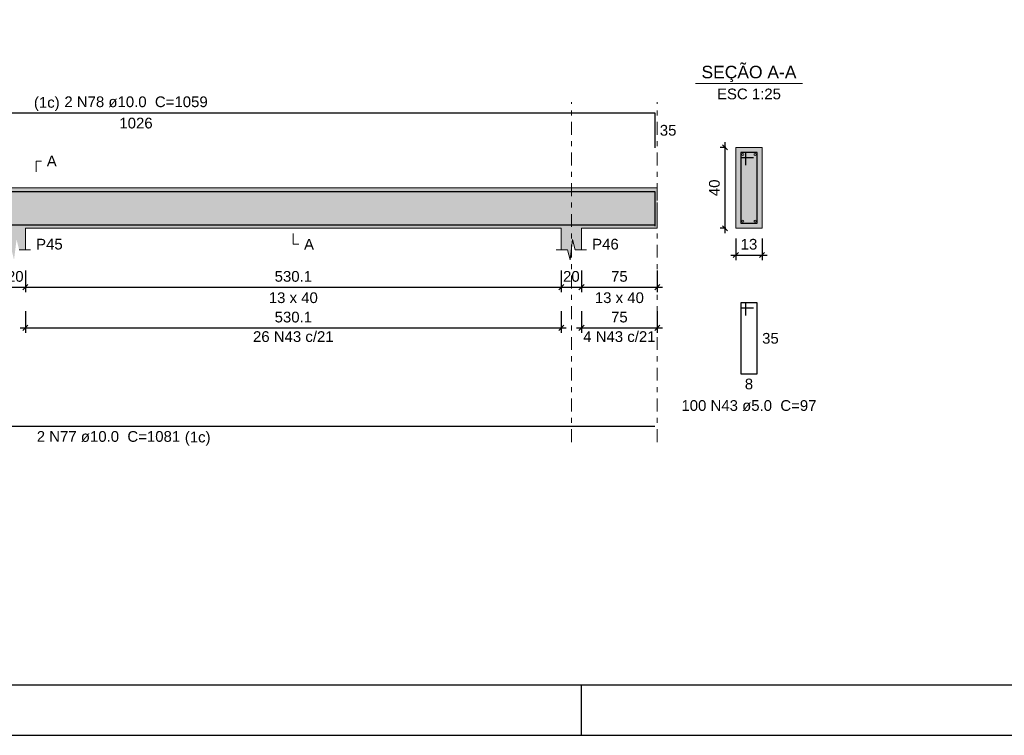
# Model space of a CAD drawing. Header units: millimetres. Extents: x 0 to 84.1, y 0 to 59.4.
# Tile 5 of 16: x 36 to 55.5, y 0 to 14.2. Entities that reach past the tile are written whole.
import ezdxf

# ---------------------------------------------------------------- set-up
doc = ezdxf.new("R2010")
doc.units = ezdxf.units.MM
doc.header["$MEASUREMENT"] = 0
for name, pattern in [('DASHDOT', [2.54, 1.27, -0.635, 0, -0.635]), ('DASHED', [1.905, 1.27, -0.635]), ('NULL', [0])]:
    doc.linetypes.add(name, pattern=pattern)
doc.layers.get('0').update_dxf_attribs({"lineweight": 18})
for name, color, linetype, lineweight in [('Descrição da armadura', 7, 'Continuous', 0), ('DT-Barras na forma', 2, 'Continuous', 30), ('DT-Barras no corte', 5, 'Continuous', 5), ('DT-Barras rebatidas', 2, 'Continuous', 30), ('DT-Cotas', 9, 'Continuous', 5), ('DT-Forma', 5, 'Continuous', 5), ('DT-Hachura forma vigas', 254, 'Continuous', 5), ('DT-Hachura seção vigas', 254, 'Continuous', 5), ('DT-Pontilhado', 9, 'DASHDOT', 5), ('DT-Textos', 7, 'Continuous', 5), ('Textos armaduras', 7, 'Continuous', 0)]:
    doc.layers.add(name, color=color, linetype=linetype, lineweight=lineweight)
doc.layers.add('SEDUC_MARF', color=1, linetype='Continuous')
doc.layers.add('SEDUC_MARGG', color=7, linetype='Continuous')
doc.styles.add('Arial', font='txt')
doc.dimstyles.new('UM_25.000000', dxfattribs={"dimtxt": 0.18, "dimasz": 0.1, "dimexe": 0.1, "dimexo": 0.2, "dimgap": 0, "dimtad": 1, "dimtih": 1, "dimtoh": 1, "dimdec": 1, "dimlfac": 25, "dimzin": 0, "dimdsep": 46, "dimtxsty": 'Standard', "dimcen": 0.09, "dimdle": 0.1, "dimadec": 1, "dimazin": 2, "dimtfac": 1, "dimtdec": 4, "dimtofl": 0, "dimtmove": 0, "dimatfit": 3, "dimfxl": 1, "dimtolj": 1, "dimarcsym": 0})
doc.dimstyles.new('UM_50.000000', dxfattribs={"dimtxt": 0.18, "dimasz": 0.1, "dimexe": 0.1, "dimexo": 0.2, "dimgap": 0, "dimtad": 1, "dimtih": 1, "dimtoh": 1, "dimdec": 1, "dimlfac": 50, "dimzin": 0, "dimdsep": 46, "dimtxsty": 'Standard', "dimcen": 0.09, "dimdle": 0.1, "dimadec": 1, "dimazin": 2, "dimtfac": 1, "dimtdec": 4, "dimtofl": 0, "dimtmove": 0, "dimatfit": 3, "dimfxl": 1, "dimtolj": 1, "dimarcsym": 0})

# ---------------------------------------------------------------- blocks, each defined once
blk = doc.blocks.new('_Oblique')
at = {"color": 0, "linetype": 'ByBlock', "lineweight": -2}
blk.add_line((-0.5, -0.5), (0.5, 0.5), dxfattribs=at)
blk = doc.blocks.new('*D151')
at = {"layer": 'Defpoints', "color": 0}
for p in [(35.703, 9.393), (36.103, 9.393), (36.103, 8.863)]:
    blk.add_point(p, dxfattribs=at)
at = {"layer": 'DT-Cotas', "color": 0, "lineweight": -2}
for p, q in [((35.703, 9.193), (35.703, 8.763)), ((36.103, 9.193), (36.103, 8.763)), ((35.603, 8.863), (36.203, 8.863))]:
    blk.add_line(p, q, dxfattribs=at)
at = {"layer": 'DT-Cotas', "color": 0, "lineweight": -2, "xscale": 0.1, "yscale": 0.1, "zscale": 0.1, "rotation": 180}
blk.add_blockref('_Oblique', (35.703, 8.863), dxfattribs=at)
at = {"layer": 'DT-Cotas', "color": 0, "lineweight": -2, "xscale": 0.1, "yscale": 0.1, "zscale": 0.1}
blk.add_blockref('_Oblique', (36.103, 8.863), dxfattribs=at)
at = {"layer": 'DT-Cotas', "color": 7, "insert": (35.903, 9.075), "char_height": 0.2118, "attachment_point": 5, "rotation": 0.0057, "style": 'Arial'}
blk.add_mtext('\\A1;20', dxfattribs=at)
blk = doc.blocks.new('*D152')
at = {"layer": 'Defpoints', "color": 0}
for p in [(36.103, 9.393), (46.706, 9.393), (46.706, 8.863)]:
    blk.add_point(p, dxfattribs=at)
at = {"layer": 'DT-Cotas', "color": 0, "lineweight": -2}
for p, q in [((36.103, 9.193), (36.103, 8.763)), ((46.706, 9.193), (46.706, 8.763)), ((36.003, 8.863), (46.806, 8.863))]:
    blk.add_line(p, q, dxfattribs=at)
at = {"layer": 'DT-Cotas', "color": 0, "lineweight": -2, "xscale": 0.1, "yscale": 0.1, "zscale": 0.1, "rotation": 180}
blk.add_blockref('_Oblique', (36.103, 8.863), dxfattribs=at)
at = {"layer": 'DT-Cotas', "color": 0, "lineweight": -2, "xscale": 0.1, "yscale": 0.1, "zscale": 0.1}
blk.add_blockref('_Oblique', (46.706, 8.863), dxfattribs=at)
at = {"layer": 'DT-Cotas', "color": 7, "insert": (41.405, 9.075), "char_height": 0.2118, "attachment_point": 5, "style": 'Arial'}
blk.add_mtext('\\A1;530.1', dxfattribs=at)
blk = doc.blocks.new('*D153')
at = {"layer": 'Defpoints', "color": 0}
for p in [(46.706, 9.393), (47.106, 9.393), (47.106, 8.863)]:
    blk.add_point(p, dxfattribs=at)
at = {"layer": 'DT-Cotas', "color": 0, "lineweight": -2}
for p, q in [((46.706, 9.193), (46.706, 8.763)), ((47.106, 9.193), (47.106, 8.763)), ((46.606, 8.863), (47.206, 8.863))]:
    blk.add_line(p, q, dxfattribs=at)
at = {"layer": 'DT-Cotas', "color": 0, "lineweight": -2, "xscale": 0.1, "yscale": 0.1, "zscale": 0.1, "rotation": 180}
blk.add_blockref('_Oblique', (46.706, 8.863), dxfattribs=at)
at = {"layer": 'DT-Cotas', "color": 0, "lineweight": -2, "xscale": 0.1, "yscale": 0.1, "zscale": 0.1}
blk.add_blockref('_Oblique', (47.106, 8.863), dxfattribs=at)
at = {"layer": 'DT-Cotas', "color": 7, "insert": (46.906, 9.075), "char_height": 0.2118, "attachment_point": 5, "rotation": 0.0057, "style": 'Arial'}
blk.add_mtext('\\A1;20', dxfattribs=at)
blk = doc.blocks.new('*D154')
at = {"layer": 'Defpoints', "color": 0}
for p in [(47.106, 9.393), (48.606, 9.393), (48.606, 8.863)]:
    blk.add_point(p, dxfattribs=at)
at = {"layer": 'DT-Cotas', "color": 0, "lineweight": -2}
for p, q in [((47.106, 9.193), (47.106, 8.763)), ((48.606, 9.193), (48.606, 8.763)), ((47.006, 8.863), (48.706, 8.863))]:
    blk.add_line(p, q, dxfattribs=at)
at = {"layer": 'DT-Cotas', "color": 0, "lineweight": -2, "xscale": 0.1, "yscale": 0.1, "zscale": 0.1, "rotation": 180}
blk.add_blockref('_Oblique', (47.106, 8.863), dxfattribs=at)
at = {"layer": 'DT-Cotas', "color": 0, "lineweight": -2, "xscale": 0.1, "yscale": 0.1, "zscale": 0.1}
blk.add_blockref('_Oblique', (48.606, 8.863), dxfattribs=at)
at = {"layer": 'DT-Cotas', "color": 7, "insert": (47.856, 9.075), "char_height": 0.2118, "attachment_point": 5, "rotation": 0.0057, "style": 'Arial'}
blk.add_mtext('\\A1;75', dxfattribs=at)
blk = doc.blocks.new('*D156')
at = {"layer": 'Defpoints', "color": 0}
for p in [(49.948, 11.628), (50.16, 11.628), (50.16, 10.028)]:
    blk.add_point(p, dxfattribs=at)
at = {"layer": 'DT-Cotas', "color": 0, "lineweight": -2}
for p, q in [((49.948, 9.928), (49.948, 11.728)), ((49.96, 11.628), (49.848, 11.628)), ((49.96, 10.028), (49.848, 10.028))]:
    blk.add_line(p, q, dxfattribs=at)
at = {"layer": 'DT-Cotas', "color": 0, "lineweight": -2, "xscale": 0.1, "yscale": 0.1, "zscale": 0.1}
for p, rotation in [((49.948, 11.628), 90), ((49.948, 10.028), 270)]:
    blk.add_blockref('_Oblique', p, dxfattribs=dict(at, rotation=rotation))
at = {"layer": 'DT-Cotas', "color": 7, "insert": (49.736, 10.828), "char_height": 0.2118, "attachment_point": 5, "rotation": 90, "style": 'Arial'}
blk.add_mtext('\\A1;40', dxfattribs=at)
blk = doc.blocks.new('*D157')
at = {"layer": 'Defpoints', "color": 0}
for p in [(50.16, 10.028), (50.68, 10.028), (50.68, 9.499)]:
    blk.add_point(p, dxfattribs=at)
at = {"layer": 'DT-Cotas', "color": 0, "lineweight": -2}
for p, q in [((50.16, 9.828), (50.16, 9.399)), ((50.68, 9.828), (50.68, 9.399)), ((50.06, 9.499), (50.78, 9.499))]:
    blk.add_line(p, q, dxfattribs=at)
at = {"layer": 'DT-Cotas', "color": 0, "lineweight": -2, "xscale": 0.1, "yscale": 0.1, "zscale": 0.1, "rotation": 180}
blk.add_blockref('_Oblique', (50.16, 9.499), dxfattribs=at)
at = {"layer": 'DT-Cotas', "color": 0, "lineweight": -2, "xscale": 0.1, "yscale": 0.1, "zscale": 0.1}
blk.add_blockref('_Oblique', (50.68, 9.499), dxfattribs=at)
at = {"layer": 'DT-Cotas', "color": 7, "insert": (50.42, 9.711), "char_height": 0.2118, "attachment_point": 5, "rotation": 0.0057, "style": 'Arial'}
blk.add_mtext('\\A1;13', dxfattribs=at)
blk = doc.blocks.new('*D162')
at = {"layer": 'Defpoints', "color": 0}
for p in [(36.103, 8.588), (46.706, 8.588), (46.706, 8.059)]:
    blk.add_point(p, dxfattribs=at)
at = {"layer": 'DT-Cotas', "color": 0, "lineweight": -2}
for p, q in [((36.103, 8.388), (36.103, 7.959)), ((46.706, 8.388), (46.706, 7.959)), ((36.003, 8.059), (46.806, 8.059))]:
    blk.add_line(p, q, dxfattribs=at)
at = {"layer": 'DT-Cotas', "color": 0, "lineweight": -2, "xscale": 0.1, "yscale": 0.1, "zscale": 0.1, "rotation": 180}
blk.add_blockref('_Oblique', (36.103, 8.059), dxfattribs=at)
at = {"layer": 'DT-Cotas', "color": 0, "lineweight": -2, "xscale": 0.1, "yscale": 0.1, "zscale": 0.1}
blk.add_blockref('_Oblique', (46.706, 8.059), dxfattribs=at)
at = {"layer": 'DT-Cotas', "color": 7, "insert": (41.405, 8.27), "char_height": 0.2118, "attachment_point": 5, "style": 'Arial'}
blk.add_mtext('\\A1;530.1', dxfattribs=at)
blk = doc.blocks.new('*D163')
at = {"layer": 'Defpoints', "color": 0}
for p in [(47.106, 8.588), (48.606, 8.588), (48.606, 8.059)]:
    blk.add_point(p, dxfattribs=at)
at = {"layer": 'DT-Cotas', "color": 0, "lineweight": -2}
for p, q in [((47.106, 8.388), (47.106, 7.959)), ((48.606, 8.388), (48.606, 7.959)), ((47.006, 8.059), (48.706, 8.059))]:
    blk.add_line(p, q, dxfattribs=at)
at = {"layer": 'DT-Cotas', "color": 0, "lineweight": -2, "xscale": 0.1, "yscale": 0.1, "zscale": 0.1, "rotation": 180}
blk.add_blockref('_Oblique', (47.106, 8.059), dxfattribs=at)
at = {"layer": 'DT-Cotas', "color": 0, "lineweight": -2, "xscale": 0.1, "yscale": 0.1, "zscale": 0.1}
blk.add_blockref('_Oblique', (48.606, 8.059), dxfattribs=at)
at = {"layer": 'DT-Cotas', "color": 7, "insert": (47.856, 8.27), "char_height": 0.2118, "attachment_point": 5, "rotation": 0.0057, "style": 'Arial'}
blk.add_mtext('\\A1;75', dxfattribs=at)

msp = doc.modelspace()

# ---------------------------------------------------------------- hatches: boundary and pattern name
at = {"layer": 'DT-Hachura forma vigas', "linetype": 'Continuous'}
msp.add_hatch(color=254, dxfattribs=at).paths.add_polyline_path([(47.1059, 10.0283), (48.6059, 10.0283), (48.6059, 10.8283), (47.1059, 10.8283), (46.7059, 10.8283), (36.1033, 10.8283), (35.7033, 10.8283), (27.6059, 10.8283), (27.2059, 10.8283), (20.3033, 10.8283), (19.9033, 10.8283), (12.5505, 10.8283), (12.1505, 10.8283), (5.9093, 10.8283), (5.5093, 10.8283), (5.5093, 10.0283), (5.5093, 9.6047), (5.6343, 9.6047), (5.6843, 9.4047), (5.7343, 9.8047), (5.7843, 9.6047), (5.9093, 9.6047), (5.9093, 10.0283), (12.1505, 10.0283), (12.1505, 9.6047), (12.2755, 9.6047), (12.3255, 9.4047), (12.3755, 9.8047), (12.4255, 9.6047), (12.5505, 9.6047), (12.5505, 10.0283), (19.9033, 10.0283), (19.9033, 9.6047), (20.0283, 9.6047), (20.0783, 9.4047), (20.1283, 9.8047), (20.1783, 9.6047), (20.3033, 9.6047), (20.3033, 10.0283), (27.2059, 10.0283), (27.2059, 9.6047), (27.3309, 9.6047), (27.3809, 9.4047), (27.4309, 9.8047), (27.4809, 9.6047), (27.6059, 9.6047), (27.6059, 10.0283), (35.7033, 10.0283), (35.7033, 9.6047), (35.8283, 9.6047), (35.8783, 9.4047), (35.9283, 9.8047), (35.9783, 9.6047), (36.1033, 9.6047), (36.1033, 10.0283), (46.7059, 10.0283), (46.7059, 9.6047), (46.8309, 9.6047), (46.8809, 9.4047), (46.9309, 9.8047), (46.9809, 9.6047), (47.1059, 9.6047), (47.1059, 10.0283)])
at = {"layer": 'DT-Hachura seção vigas', "linetype": 'Continuous'}
msp.add_hatch(color=254, dxfattribs=at).paths.add_polyline_path([(50.1597, 10.0283), (50.1597, 10.0283), (50.6797, 10.0283), (50.6797, 11.6283), (50.1597, 11.6283), (50.1597, 10.0283)])

# ---------------------------------------------------------------- linework, layer by layer
at = {"layer": 'DT-Barras na forma'}
for p, q in [((50.3597, 11.5283), (50.2597, 11.5283)), ((50.2597, 11.5283), (50.2597, 10.1283)), ((50.5797, 11.5283), (50.2597, 11.5283)), ((50.2597, 11.5283), (50.2597, 11.4283)), ((50.3597, 11.2783), (50.3597, 11.5283)), ((50.5797, 10.1283), (50.5797, 11.5283)), ((50.2597, 11.4283), (50.5097, 11.4283)), ((50.2597, 10.1283), (50.5797, 10.1283))]:
    msp.add_line(p, q, dxfattribs=at)
for points in [[(28.028, 10.7583), (48.5559, 10.7583), (48.5559, 10.0683)], [(26.9387, 10.0983), (48.5559, 10.0983)]]:
    msp.add_lwpolyline(points, dxfattribs=at)
at = {"layer": 'DT-Barras no corte'}
for centre in [(50.2997, 11.4883), (50.5397, 11.4883), (50.2997, 10.1683), (50.5397, 10.1683)]:
    msp.add_circle(centre, 0.02, dxfattribs=at)
at = {"layer": 'DT-Barras rebatidas'}
for points in [[(28.028, 12.3115), (48.5559, 12.3115), (48.5559, 11.6215)], [(50.3597, 8.3016), (50.3597, 8.5516), (50.2597, 8.5516), (50.2597, 7.1516), (50.5797, 7.1516), (50.5797, 8.5516), (50.2597, 8.5516), (50.2597, 8.4516), (50.5097, 8.4516)], [(26.9387, 6.1164), (48.5559, 6.1164)]]:
    msp.add_lwpolyline(points, dxfattribs=at)
at = {"layer": 'DT-Forma'}
for p, q in [((50.6797, 11.6283), (50.1597, 11.6283)), ((50.1597, 11.6283), (50.1597, 10.0283)), ((50.6797, 10.0283), (50.6797, 11.6283)), ((35.7033, 10.8283), (36.1033, 10.8283)), ((36.1033, 10.8283), (46.7059, 10.8283)), ((46.7059, 10.8283), (47.1059, 10.8283)), ((47.1059, 10.8283), (48.6059, 10.8283)), ((36.1033, 9.6047), (36.1033, 10.0283)), ((36.1033, 10.0283), (46.7059, 10.0283)), ((46.7059, 10.0283), (46.7059, 9.6047)), ((47.1059, 9.6047), (47.1059, 10.0283)), ((47.1059, 10.0283), (48.6059, 10.0283)), ((50.1597, 10.0283), (50.6797, 10.0283)), ((46.8809, 9.4047), (46.9309, 9.8047)), ((46.9309, 9.8047), (46.9809, 9.6047)), ((35.9783, 9.6047), (36.2033, 9.6047)), ((46.6059, 9.6047), (46.8309, 9.6047)), ((46.8309, 9.6047), (46.8809, 9.4047)), ((46.9809, 9.6047), (47.2059, 9.6047))]:
    msp.add_line(p, q, dxfattribs=at)
at = {"layer": 'DT-Forma', "linetype": 'DASHED', "ltscale": 0.2}
msp.add_line((48.6059, 10.8283), (48.6059, 10.0283), dxfattribs=at)
at = {"layer": 'DT-Pontilhado', "ltscale": 0.2}
for p, q in [((46.9059, 5.7987), (46.9059, 12.5233)), ((48.6059, 5.7987), (48.6059, 12.5233))]:
    msp.add_line(p, q, dxfattribs=at)
at = {"layer": 'DT-Textos'}
msp.add_line((49.3607, 12.8932), (51.4787, 12.8932), dxfattribs=at)
for points in [[(36.3151, 11.146), (36.3151, 11.3578), (36.421, 11.3578)], [(41.4046, 9.9224), (41.4046, 9.7106), (41.5105, 9.7106)]]:
    msp.add_lwpolyline(points, dxfattribs=at)
at = {"layer": 'SEDUC_MARF'}
msp.add_line((47.1, 1), (47.1, 0), dxfattribs=at)
msp.add_lwpolyline([(84.1, 59.4), (0, 59.4), (0, 0), (84.1, 0)], close=True, dxfattribs=at)
at = {"layer": 'SEDUC_MARGG'}
msp.add_lwpolyline([(2.5, 1), (83.1, 1), (83.1, 58.4), (2.5, 58.4)], close=True, dxfattribs=at)

# ---------------------------------------------------------------- texts
at = {"layer": 'Descrição da armadura', "linetype": 'NULL', "char_height": 0.2118, "attachment_point": 8, "line_spacing_factor": 0.9, "style": 'Arial'}
for s, insert, width in [('2 N78 ø10.0  C=1059', (38.2924, 12.4178), 5.562109), ('26 N43 c/21', (41.4046, 7.7768), 3.127695), ('4 N43 c/21', (47.8559, 7.7768), 2.805127), ('100 N43 ø5.0  C=97', (50.4194, 6.4108), 5.239541), ('2 N77 ø10.0  C=1081', (37.7474, 5.7988), 5.562109)]:
    msp.add_mtext(s, dxfattribs=dict(at, insert=insert, width=width))
at = {"layer": 'DT-Textos', "linetype": 'NULL', "line_spacing_factor": 0.798, "style": 'Arial'}
for s, insert, char_height, width, attachment_point in [('SEÇÃO A-A', (50.4194, 12.9179), 0.2471, 3.812061, 8), ('ESC 1:25', (50.4194, 12.5758), 0.2118, 2.482559, 8), ('(1c)', (36.7814, 12.3479), 0.2118, 0.998857, 9), ('A', (36.5264, 11.2518), 0.2118, 0.386855, 7), ('P45', (36.3154, 9.6048), 0.2118, 1.031992, 7), ('A', (41.6164, 9.6048), 0.2118, 0.386855, 7), ('P46', (47.3174, 9.6048), 0.2118, 1.031992, 7), ('13 x 40', (41.4044, 8.5458), 0.2118, 1.902559, 8), ('13 x 40', (47.8554, 8.5458), 0.2118, 1.902559, 8), ('(1c)', (39.2574, 5.7289), 0.2118, 0.998857, 7)]:
    msp.add_mtext(s, dxfattribs=dict(at, insert=insert, char_height=char_height, width=width, attachment_point=attachment_point))
at = {"layer": 'Textos armaduras', "linetype": 'NULL', "char_height": 0.2118, "line_spacing_factor": 0.9, "style": 'Arial'}
for s, insert, width, attachment_point in [('1026', (38.2919, 12.2142), 1.690273, 2), ('35', (48.6559, 12.0724), 1.045137, 1), ('35', (50.6797, 7.9575), 1.045137, 1), ('8', (50.4197, 7.0543), 0.722568, 2)]:
    msp.add_mtext(s, dxfattribs=dict(at, insert=insert, width=width, attachment_point=attachment_point))

# ---------------------------------------------------------------- dimensions: what is measured, and where the dimension line sits
at = {"layer": 'DT-Cotas'}
dim = msp.add_linear_dim(base=(49.9479, 11.6283), p1=(50.1597, 10.0283), p2=(50.1597, 11.6283), angle=90, dimstyle='UM_25.000000', override={"dimtxt": 0.2118, "dimasz": 0.1, "dimexe": 0.1, "dimexo": 0.2, "dimtad": 1, "dimtih": 0, "dimtoh": 0, "dimdec": 1, "dimlfac": 25, "dimzin": 8, "dimtxsty": 'Arial', "dimblk": 'Oblique', "dimblk1": 'Oblique', "dimblk2": 'Oblique', "dimsah": 1, "dimdle": 0.1, "dimse1": 0, "dimse2": 0, "dimclrt": 7, "dimadec": 1, "dimazin": 3, "dimtmove": 2, "dimldrblk": 'Oblique'}, dxfattribs=at)
dim.commit()
dim.dimension.update_dxf_attribs({"geometry": '*D156', "text_midpoint": (49.7361, 10.8283), "dimtype": 160, "text_rotation": 90})
for base, p1, p2, dimstyle, override, picture, middle in [((50.6797, 9.4988), (50.1597, 10.0283), (50.6797, 10.0283), 'UM_25.000000', {"dimtxt": 0.2118, "dimasz": 0.1, "dimexe": 0.1, "dimexo": 0.2, "dimtad": 1, "dimtih": 0, "dimtoh": 0, "dimdec": 1, "dimlfac": 25, "dimzin": 8, "dimtxsty": 'Arial', "dimblk": 'Oblique', "dimblk1": 'Oblique', "dimblk2": 'Oblique', "dimsah": 1, "dimdle": 0.1, "dimse1": 0, "dimse2": 0, "dimclrt": 7, "dimadec": 1, "dimazin": 3, "dimtmove": 2, "dimldrblk": 'Oblique'}, '*D157', (50.4197, 9.7106)), ((36.1033, 8.8634), (35.7033, 9.3929), (36.1033, 9.3929), 'UM_50.000000', {"dimtxt": 0.2118, "dimasz": 0.1, "dimexe": 0.1, "dimexo": 0.2, "dimtad": 1, "dimtih": 0, "dimtoh": 0, "dimdec": 1, "dimlfac": 50, "dimzin": 8, "dimtxsty": 'Arial', "dimblk": 'Oblique', "dimblk1": 'Oblique', "dimblk2": 'Oblique', "dimsah": 1, "dimdle": 0.1, "dimse1": 0, "dimse2": 0, "dimclrt": 7, "dimadec": 1, "dimazin": 3, "dimtmove": 2, "dimldrblk": 'Oblique'}, '*D151', (35.9033, 9.0752)), ((47.1059, 8.8634), (46.7059, 9.3929), (47.1059, 9.3929), 'UM_50.000000', {"dimtxt": 0.2118, "dimasz": 0.1, "dimexe": 0.1, "dimexo": 0.2, "dimtad": 1, "dimtih": 0, "dimtoh": 0, "dimdec": 1, "dimlfac": 50, "dimzin": 8, "dimtxsty": 'Arial', "dimblk": 'Oblique', "dimblk1": 'Oblique', "dimblk2": 'Oblique', "dimsah": 1, "dimdle": 0.1, "dimse1": 0, "dimse2": 0, "dimclrt": 7, "dimadec": 1, "dimazin": 3, "dimtmove": 2, "dimldrblk": 'Oblique'}, '*D153', (46.9059, 9.0752)), ((48.6059, 8.8634), (47.1059, 9.3929), (48.6059, 9.3929), 'UM_50.000000', {"dimtxt": 0.2118, "dimasz": 0.1, "dimexe": 0.1, "dimexo": 0.2, "dimtad": 1, "dimtih": 0, "dimtoh": 0, "dimdec": 1, "dimlfac": 50, "dimzin": 8, "dimtxsty": 'Arial', "dimblk": 'Oblique', "dimblk1": 'Oblique', "dimblk2": 'Oblique', "dimsah": 1, "dimdle": 0.1, "dimse1": 0, "dimse2": 0, "dimclrt": 7, "dimadec": 1, "dimazin": 3, "dimtmove": 2, "dimldrblk": 'Oblique'}, '*D154', (47.8559, 9.0752)), ((48.6059, 8.0585), (47.1059, 8.588), (48.6059, 8.588), 'UM_50.000000', {"dimtxt": 0.2118, "dimasz": 0.1, "dimexe": 0.1, "dimexo": 0.2, "dimtad": 1, "dimtih": 0, "dimtoh": 0, "dimdec": 1, "dimlfac": 50, "dimzin": 8, "dimtxsty": 'Arial', "dimblk": 'Oblique', "dimblk1": 'Oblique', "dimblk2": 'Oblique', "dimsah": 1, "dimdle": 0.1, "dimse1": 0, "dimse2": 0, "dimclrt": 7, "dimadec": 1, "dimazin": 3, "dimtmove": 2, "dimldrblk": 'Oblique'}, '*D163', (47.8559, 8.2703))]:
    dim = msp.add_linear_dim(base=base, p1=p1, p2=p2, dimstyle=dimstyle, override=override, dxfattribs=at)
    dim.commit()
    dim.dimension.update_dxf_attribs({"geometry": picture, "text_midpoint": middle, "dimtype": 160, "text_rotation": 0.00573})
for base, p1, p2, picture, middle in [((46.7059, 8.8634), (36.1033, 9.3929), (46.7059, 9.3929), '*D152', (41.4046, 9.0752)), ((46.7059, 8.0585), (36.1033, 8.588), (46.7059, 8.588), '*D162', (41.4046, 8.2703))]:
    dim = msp.add_linear_dim(base=base, p1=p1, p2=p2, dimstyle='UM_50.000000', override={"dimtxt": 0.2118, "dimasz": 0.1, "dimexe": 0.1, "dimexo": 0.2, "dimtad": 1, "dimtih": 0, "dimtoh": 0, "dimdec": 1, "dimlfac": 50, "dimzin": 8, "dimtxsty": 'Arial', "dimblk": 'Oblique', "dimblk1": 'Oblique', "dimblk2": 'Oblique', "dimsah": 1, "dimdle": 0.1, "dimse1": 0, "dimse2": 0, "dimclrt": 7, "dimadec": 1, "dimazin": 3, "dimtmove": 2, "dimldrblk": 'Oblique'}, dxfattribs=at)
    dim.commit()
    dim.dimension.update_dxf_attribs({"geometry": picture, "text_midpoint": middle, "dimtype": 160})

doc.saveas('drawing.dxf')
